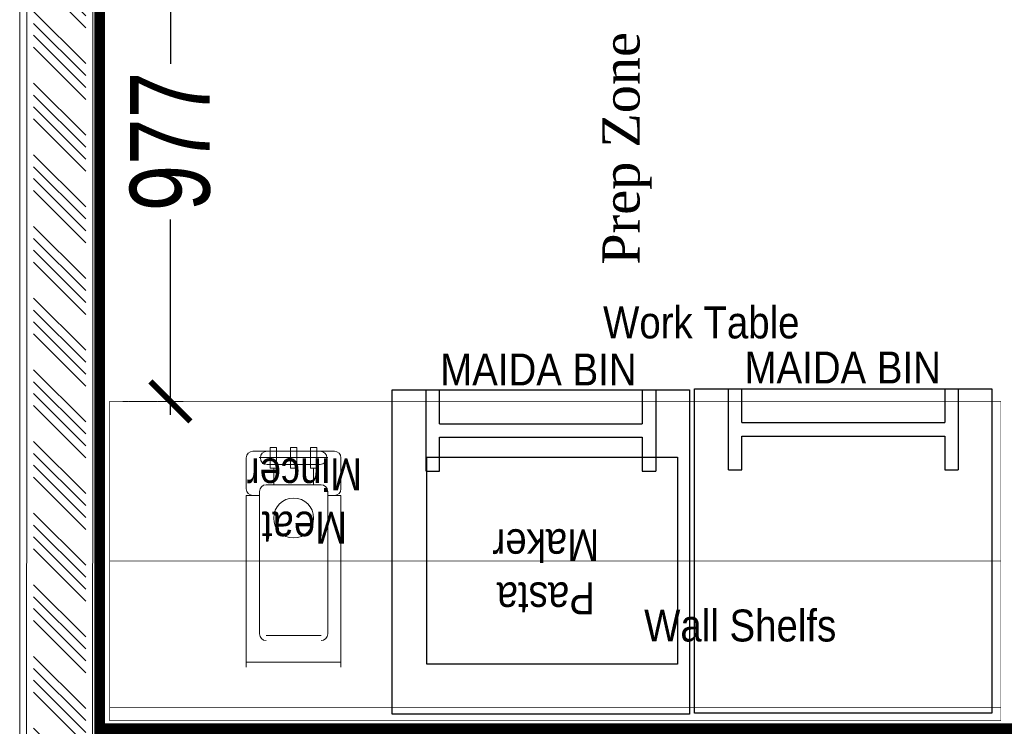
# Model space of a CAD drawing. Header units: millimetres. Extents: x 1277566 to 1493426, y 1039116 to 1145896.
# Tile 2 of 152: x 1277566 to 1279417, y 1135761 to 1137089. Entities that reach past the tile are written whole.
import ezdxf

# ---------------------------------------------------------------- set-up
doc = ezdxf.new("R2010")
doc.units = ezdxf.units.MM
doc.header["$PDMODE"] = 67
doc.linetypes.add('DASHED2', pattern=[0.375, 0.25, -0.125])
doc.layers.add('200', color=2, linetype='Continuous')
for name, color, linetype, lineweight in [('A - TEXT', 7, 'Continuous', 13), ('A Equipments', 7, 'Continuous', 5), ('CIVIL WALL HATCH', 7, 'Continuous', 5), ('CKD - Kit Text', 171, 'Continuous', 13), ('CKD Dimensions', 3, 'Continuous', 0), ('CKD Equipments', 252, 'Continuous', 0), ('CKD-Equipement', 252, 'Continuous', 13), ('CKD-Equipements', 252, 'Continuous', 0), ('Comm BCAS Rejected', 1, 'Continuous', 9), ('FRONT COUNTER', 214, 'Continuous', 18), ('PLASTER', 252, 'Continuous', 9), ('tile finish', 32, 'Continuous', 9)]:
    doc.layers.add(name, color=color, linetype=linetype, lineweight=lineweight)
doc.layers.add('Equipment', color=7, linetype='Continuous', lineweight=9, true_color=0xcc6600)
doc.styles.add('ROMANS', font='arial.ttf', dxfattribs={"width": 0.75})
doc.styles.add('STYLE1', font='GOTHIC.TTF', dxfattribs={"width": 0.9})
doc.styles.add('style12', font='BOOKOSI.TTF')
doc.styles.add('text', font='GOTHICBI.TTF')
doc.dimstyles.new('1.300', dxfattribs={"dimtxt": 150, "dimasz": 75, "dimexe": 25, "dimexo": 25, "dimgap": 15, "dimtad": 0, "dimdec": 0, "dimdsep": 46, "dimtxsty": 'ROMANS', "dimblk": 'ARCHTICK', "dimcen": 0.09, "dimdle": 25, "dimclrd": 256, "dimclre": 256, "dimclrt": 256, "dimadec": 1, "dimazin": 2, "dimtfac": 1, "dimtdec": 0, "dimtmove": 2, "dimatfit": 3, "dimldrblk": 'OPEN90', "dimfxl": 100, "dimtolj": 1, "dimtzin": 0, "dimlwe": -1, "dimarcsym": 0})
doc.dimstyles.new('CKD 6', dxfattribs={"dimtxt": 90, "dimasz": 75, "dimexe": 0, "dimexo": 6, "dimgap": 7.5, "dimtad": 0, "dimdec": 0, "dimzin": 1, "dimdsep": 46, "dimtxsty": 'text', "dimblk": 'ARCHTICK', "dimcen": 54, "dimdle": 0.0015, "dimclrd": 256, "dimclre": 256, "dimclrt": 256, "dimazin": 0, "dimtfac": 1, "dimtdec": 0, "dimtix": 1, "dimtmove": 0, "dimatfit": 3, "dimfxl": 1, "dimlwd": -1, "dimlwe": -1, "dimarcsym": 0})

# ---------------------------------------------------------------- blocks, each defined once
blk = doc.blocks.new('G$C1CE0169D')
at = {"layer": '200', "color": 6}
for p, q in [((609.6, 558.8), (0, 558.8)), ((0, 558.8), (0, 0)), ((609.6, 0), (609.6, 558.8)), ((609.6, 495.3), (457.2, 495.3)), ((457.2, 469.9), (457.2, 495.3)), ((520.7, 469.9), (457.2, 469.9)), ((520.7, 88.9), (520.7, 469.9)), ((546.1, 88.9), (546.1, 469.9)), ((609.6, 469.9), (546.1, 469.9)), ((457.2, 88.9), (520.7, 88.9)), ((457.2, 63.5), (457.2, 88.9)), ((546.1, 88.9), (609.6, 88.9)), ((457.2, 63.5), (609.6, 63.5)), ((0, 0), (609.6, 0))]:
    blk.add_line(p, q, dxfattribs=at)
blk = doc.blocks.new('_ARCHTICK')
at = {"color": 0, "linetype": 'ByBlock', "const_width": 0.15}
blk.add_lwpolyline([(-0.5, -0.5), (0.5, 0.5)], dxfattribs=at)
blk = doc.blocks.new('*D66')
at = {"layer": 'CKD Dimensions', "transparency": 16777216}
for p, q in [((1279153.7, 1137329.4), (1279748.6, 1137329.4)), ((1279679.6, 1136372.7), (1279748.6, 1136372.7))]:
    blk.add_line(p, q, dxfattribs=at)
at = {"layer": 'CKD Dimensions', "color": 30, "transparency": 16777216}
for p, q in [((1279748.6, 1137329.4), (1279748.6, 1137051.5)), ((1279748.6, 1136372.7), (1279748.6, 1136650.6))]:
    blk.add_line(p, q, dxfattribs=at)
at = {"layer": 'Defpoints', "color": 0, "transparency": 16777216}
for p in [(1279147.7, 1137329.4, 0), (1279673.6, 1136372.7), (1279748.6, 1136372.7)]:
    blk.add_point(p, dxfattribs=at)
at = {"layer": 'CKD Dimensions', "color": 30, "transparency": 16777216, "xscale": 75, "yscale": 75, "zscale": 75}
for p, rotation in [((1279748.6, 1137329.4), 90), ((1279748.6, 1136372.7), 270)]:
    blk.add_blockref('_ARCHTICK', p, dxfattribs=dict(at, rotation=rotation))
at = {"layer": 'CKD Dimensions', "transparency": 16777216, "insert": (1279748.6, 1136851.1), "char_height": 60, "attachment_point": 5, "rotation": 90, "style": 'text'}
blk.add_mtext('957 [3\'-2"]', dxfattribs=at)
blk = doc.blocks.new('*D76')
at = {"layer": 'CKD-Equipements', "lineweight": -2, "transparency": 16777216}
for p, q in [((1277849.2, 1137373.4), (1277849.2, 1136999.3)), ((1277849.2, 1136346.7), (1277849.2, 1136720.8))]:
    blk.add_line(p, q, dxfattribs=at)
at = {"layer": 'CKD-Equipements', "linetype": 'DASHED2', "transparency": 16777216}
for p, q in [((1277759.6, 1137348.4), (1277874.2, 1137348.4)), ((1277760, 1136371.7), (1277874.2, 1136371.7))]:
    blk.add_line(p, q, dxfattribs=at)
at = {"layer": 'Defpoints', "color": 0, "transparency": 16777216}
for p in [(1277734.6, 1137348.4, 0), (1277735, 1136371.7), (1277849.2, 1136371.7)]:
    blk.add_point(p, dxfattribs=at)
at = {"layer": 'CKD-Equipements', "lineweight": -2, "transparency": 16777216, "xscale": 75, "yscale": 75, "zscale": 75}
for p, rotation in [((1277849.2, 1137348.4), 90), ((1277849.2, 1136371.7), 270)]:
    blk.add_blockref('_ARCHTICK', p, dxfattribs=dict(at, rotation=rotation))
at = {"layer": 'CKD-Equipements', "transparency": 16777216, "insert": (1277849.2, 1136860.1), "char_height": 150, "attachment_point": 5, "rotation": 90, "style": 'ROMANS', "bg_fill": 3, "box_fill_scale": 1.1, "bg_fill_color": 256, "bg_fill_true_color": 13158600, "bg_fill_transparency": 0}
blk.add_mtext('\\A1;977', dxfattribs=at)
blk = doc.blocks.new('_Open90')
at = {"color": 0, "linetype": 'ByBlock', "lineweight": -2}
for p, q in [((-0.5, 0.5), (0, 0)), ((0, 0), (-1, 0)), ((0, 0), (-0.5, -0.5))]:
    blk.add_line(p, q, dxfattribs=at)

msp = doc.modelspace()

# ---------------------------------------------------------------- hatches: boundary and pattern name
at = {"layer": 'CIVIL WALL HATCH'}
h = msp.add_hatch(dxfattribs=at)
h.set_pattern_fill('ANSI34', color=256, scale=5, angle=90)
h.set_pattern_definition([(135, (94501.89, -46618.93), (-67.351921, -67.351921), []), (135, (94501.89, -46596.48), (-67.351921, -67.351921), []), (135, (94501.89, -46574.03), (-67.351921, -67.351921), []), (135, (94501.89, -46551.58), (-67.351921, -67.351921), [])])
h.paths.add_polyline_path([(1277690.2376, 1138302.9562), (1277690.067, 1133832.4515), (1277592.0743, 1133832.4515), (1277592.2449, 1138302.9562)])

# ---------------------------------------------------------------- linework, layer by layer
msp.add_line((1277716.2412, 1138328.9599), (1277716.0706, 1133806.4478))
at = {"color": 4}
msp.add_lwpolyline([(1278331.3018, 1136266.7129), (1278802.1154, 1136266.7129), (1278802.1154, 1135877.6956), (1278331.3018, 1135877.6956)], close=True, dxfattribs=at)
at = {"layer": 'A Equipments'}
msp.add_circle((1278080.9201, 1136152.5106), 37.5, dxfattribs=at)
at = {"layer": 'CKD-Equipement', "const_width": 1}
msp.add_lwpolyline([(1279410.0376, 1135771.717), (1277735.0376, 1135771.717), (1277735.0376, 1136371.717), (1279410.0376, 1136371.717), (1279410.0376, 1135771.717), (1279410.0376, 1135796.717), (1277735.0376, 1135796.717)], dxfattribs=at)
at = {"layer": 'CKD-Equipements', "const_width": 1}
msp.add_lwpolyline([(1277735.0376, 1136071.717), (1279410.0376, 1136071.717)], dxfattribs=at)
at = {"layer": 'Comm BCAS Rejected'}
msp.add_line((1277566.0706, 1133656.4478), (1277566.0706, 1143710.0341), dxfattribs=at)
at = {"layer": 'Equipment', "lineweight": 5, "ltscale": 25}
for p, q in [((1278157.4201, 1136278.1989), (1278004.4201, 1136278.1989)), ((1278037.0213, 1136285.1989), (1278049.0213, 1136285.1989)), ((1278037.0213, 1136246.1714), (1278037.0213, 1136285.1989)), ((1278049.0213, 1136246.1714), (1278049.0213, 1136285.1989)), ((1278086.9201, 1136285.1989), (1278074.9201, 1136285.1989)), ((1278074.9201, 1136246.1714), (1278074.9201, 1136285.1989)), ((1278086.9201, 1136246.1714), (1278086.9201, 1136285.1989)), ((1278124.8188, 1136285.1989), (1278112.8188, 1136285.1989)), ((1278112.8188, 1136246.1714), (1278112.8188, 1136285.1989)), ((1278124.8188, 1136246.1714), (1278124.8188, 1136285.1989)), ((1277991.9201, 1136207.547), (1277991.9201, 1136265.6989)), ((1278016.4201, 1136266.1989), (1278145.4201, 1136266.1989)), ((1278169.9201, 1136207.547), (1278169.9201, 1136265.6989)), ((1278043.4201, 1136253.1989), (1278030.9201, 1136253.1989)), ((1278049.0213, 1136246.1714), (1278037.0213, 1136246.1714)), ((1278043.4201, 1136253.1989), (1278118.4201, 1136253.1989)), ((1278043.4201, 1136215.0106), (1278043.4201, 1136246.1714)), ((1278074.9201, 1136246.1714), (1278086.9201, 1136246.1714)), ((1278112.8188, 1136246.1714), (1278124.8188, 1136246.1714)), ((1278118.4201, 1136253.1989), (1278130.9201, 1136253.1989)), ((1278118.4201, 1136215.0106), (1278118.4201, 1136246.1714)), ((1278132.4201, 1136215.0106), (1278029.4201, 1136215.0106)), ((1277991.9201, 1135872.1989), (1277991.9201, 1136195.047)), ((1278016.9201, 1136195.047), (1277991.9201, 1136195.047)), ((1278016.9201, 1135934.6989), (1278016.9201, 1136202.5106)), ((1278144.9201, 1136202.5106), (1278144.9201, 1135934.6989)), ((1278144.9201, 1136195.047), (1278169.9201, 1136195.047)), ((1278169.9201, 1136195.047), (1278169.9201, 1135872.1989)), ((1278132.4201, 1135931.6989), (1278029.4201, 1135931.6989)), ((1278169.9201, 1135881.6989), (1277991.9201, 1135881.6989))]:
    msp.add_line(p, q, dxfattribs=at)
for centre, start, end in [((1278004.4201, 1136265.6989), 90, 180), ((1278030.9201, 1136265.6989), 90, 180), ((1278130.9201, 1136265.6989), 0, 90), ((1278157.4201, 1136265.6989), 0, 90), ((1278030.9201, 1136265.6989), 180, 270), ((1278130.9201, 1136265.6989), 270, 0), ((1278004.4201, 1136207.547), 180, 270), ((1278029.4201, 1136202.5106), 90, 180), ((1278132.4201, 1136202.5106), 0, 90), ((1278157.4201, 1136207.547), 270, 0), ((1278029.4201, 1135934.6989), 180, 270), ((1278132.4201, 1135934.6989), 270, 0)]:
    msp.add_arc(centre, 12.5, start, end, dxfattribs=at)
at = {"layer": 'FRONT COUNTER', "const_width": 20}
msp.add_lwpolyline([(1280588.7924, 1133806.4485), (1280588.896, 1135756.5107), (1277716.1899, 1135756.9113), (1277716.2183, 1138178.9599), (1283979.7384, 1138178.9599), (1283979.7384, 1133806.4478), (1283278.6439, 1133806.4478), (1283278.6439, 1133911.4478), (1282798.6439, 1133911.4478), (1282798.6439, 1133806.4478), (1280588.7924, 1133806.5653)], dxfattribs=at)
at = {"layer": 'PLASTER'}
msp.add_lwpolyline([(1277703.2394, 1138315.9581), (1277703.0688, 1133819.4496), (1277579.0725, 1133819.4496), (1277579.243, 1138315.9581)], close=True, dxfattribs=at)
at = {"layer": 'tile finish'}
msp.add_lwpolyline([(1277716.2412, 1138328.9599), (1277716.0706, 1133806.4478), (1277566.0706, 1133806.4478), (1277566.2412, 1138328.9599)], close=True, dxfattribs=at)

# ---------------------------------------------------------------- block references
at = {"layer": 'CKD Equipments', "ltscale": 0.25, "xscale": -1, "rotation": 270}
for p in [(1278266.3394, 1135783.5834), (1278834.5711, 1135785.9644)]:
    msp.add_blockref('G$C1CE0169D', p, dxfattribs=at)

# ---------------------------------------------------------------- texts
at = {"layer": 'A - TEXT', "char_height": 60, "width": 704.58912, "attachment_point": 2, "style": 'STYLE1'}
for s, insert in [('Work Table', (1278847.0892, 1136550.1338, -13372.1327)), ('MAIDA BIN', (1279112.8476, 1136465.4467, -9402.3283)), ('MAIDA BIN', (1278540.9252, 1136461.7523, -9402.3283)), ('Wall Shelfs', (1278920.1913, 1135980.5096, -12414.1327))]:
    msp.add_mtext(s, dxfattribs=dict(at, insert=insert))
at = {"layer": 'A - TEXT', "char_height": 60, "width": 354.886152, "attachment_point": 2, "rotation": 180, "style": 'STYLE1'}
for s, insert in [('Meat Mincer', (1278101.2374, 1136104.525, 28034.0087)), ('Pasta Maker', (1278554.8361, 1135971.4908, -9402.3283))]:
    msp.add_mtext(s, dxfattribs=dict(at, insert=insert))
at = {"layer": 'CKD - Kit Text', "style": 'style12'}
msp.add_text('Prep Zone', height=70, rotation=90, dxfattribs=at).set_placement((1278731.1066, 1136628.5362, -205))

# ---------------------------------------------------------------- dimensions: what is measured, and where the dimension line sits
at = {"layer": 'CKD Dimensions'}
dim = msp.add_linear_dim(base=(1279748.6005, 1136372.7441), p1=(1279147.7089, 1137329.4116, 0), p2=(1279673.6005, 1136372.7441), angle=90, dimstyle='CKD 6', override={"dimtxt": 60, "dimtxsty": 'text', "dimclrd": 30, "dimtix": 0, "dimatfit": 2}, dxfattribs=at)
dim.commit()
dim.dimension.update_dxf_attribs({"geometry": '*D66', "text_midpoint": (1279748.6005, 1136851.0778)})

# ---------------------------------------------------------------- next in the draw order: dimensions: what is measured, and where the dimension line sits
at = {"layer": 'CKD-Equipements'}
dim = msp.add_linear_dim(base=(1277849.2232, 1136371.717), p1=(1277734.6419, 1137348.388, 0), p2=(1277735.0376, 1136371.717), angle=90, dimstyle='1.300', override={"dimfxl": 500, "dimfxlon": 1, "dimtfill": 1, "dimarcsym": 1}, dxfattribs=at)
dim.commit()
dim.dimension.update_dxf_attribs({"geometry": '*D76', "text_midpoint": (1277849.2232, 1136860.0525)})

doc.saveas('drawing.dxf')
